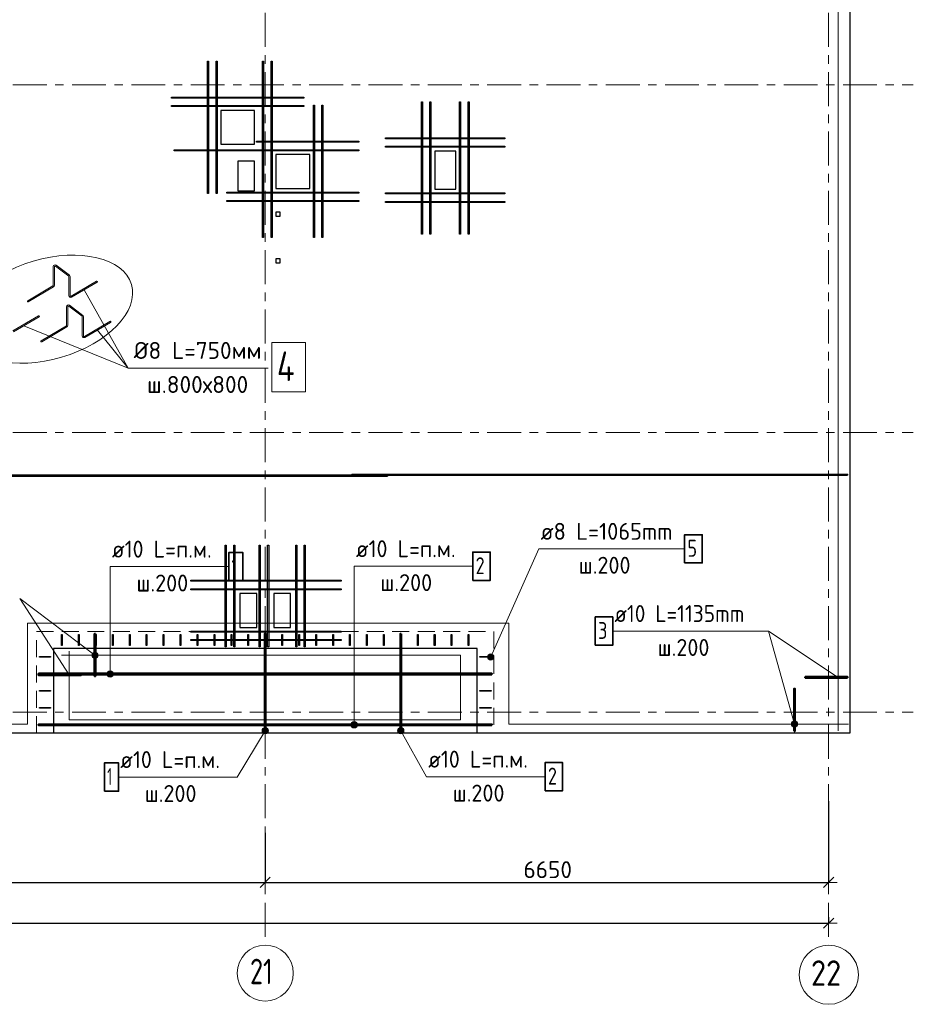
# Model space of a CAD drawing. Header units: metres. Extents: x -38 to 88, y -15 to 19.
# Tile 14 of 41: x 52 to 63, y -3 to 8. Entities that reach past the tile are written whole.
import ezdxf

# ---------------------------------------------------------------- set-up
doc = ezdxf.new("R2010")
doc.units = ezdxf.units.M
doc.header["$PDMODE"] = 65
for name, pattern in [('______11', [0.5, 0.4, -0.05, 0, -0.05]), ('______2', [0.27, 0.2, -0.07]), ('______5', [1.1, 0.8, -0.1, 0.1, -0.1])]:
    doc.linetypes.add(name, pattern=pattern)
for name, color, linetype, lineweight in [('XR$2$Осевая линия (1)', 7, '______5', 13), ('XR$2$Размерная линия (1)', 7, 'Continuous', 13), ('XR$3$Арм. стержнями верхней зоны', 180, 'Continuous', 35), ('XR$3$Арм. стержнями нижней зоны', 180, 'Continuous', 35), ('XR$3$Арм.стержн. Арматура края', 96, 'Continuous', 35), ('XR$3$Арм.стержн. Доп. арматура', 180, 'Continuous', 35), ('XR$3$Арм.стержн. Хомут', 240, 'Continuous', 35), ('XR$3$ВК__отв в полу 1-2 эт', 220, 'Continuous', 25), ('XR$3$Перекрытие (1)', 7, 'Continuous', 35), ('XR$3$Перекрытие (2)', 7, 'Continuous', 35), ('XR$3$Текст_ примечание', 7, 'Continuous', 13)]:
    doc.layers.add(name, color=color, linetype=linetype, lineweight=lineweight)
doc.styles.add('ISOCPEUR', font='txt')
doc.dimstyles.new('DIMSTYLE_3', dxfattribs={"dimtxt": 0.2, "dimasz": 0.2, "dimexe": 0, "dimexo": 0, "dimgap": 0.1, "dimtad": 2, "dimdec": 0, "dimlfac": 1000, "dimrnd": 5, "dimzin": 12, "dimdsep": 46, "dimtxsty": 'ISOCPEUR', "dimblk1": 'ALL_ML_STRICH', "dimblk2": 'ALL_ML_STRICH', "dimsah": 1, "dimcen": 0, "dimclrd": 7, "dimclre": 256, "dimclrt": 7, "dimadec": 0, "dimazin": 0, "dimtfac": 1, "dimtdec": 0, "dimtix": 1, "dimtmove": 2, "dimatfit": 3, "dimfxl": 0, "dimtzin": 0, "dimlwd": 0, "dimlwe": -3, "dimarcsym": 0})

# ---------------------------------------------------------------- blocks, each defined once
blk = doc.blocks.new('ALL_ML_STRICH')
at = {"color": 0, "linetype": 'ByBlock', "lineweight": -2}
for p, q in [((-1, 0), (0.5, 0)), ((-0.3, -0.3), (0.3, 0.3)), ((0, -0.5), (0, 0.5))]:
    blk.add_line(p, q, dxfattribs=at)
blk = doc.blocks.new('*D16')
at = {"layer": 'DEFPOINTS', "color": 7, "linetype": 'Continuous', "lineweight": 13, "transparency": 33554687}
for p in [(54.95, -1.403), (48.15, -1.606), (48.15, -2.009)]:
    blk.add_point(p, dxfattribs=at)
at = {"layer": 'XR$2$Размерная линия (1)', "color": 9, "linetype": 'Continuous', "lineweight": -2, "true_color": 0xc7c7c7, "transparency": 33554687}
for p, q in [((54.95, -1.423), (54.95, -2.009)), ((48.15, -1.626), (48.15, -2.009))]:
    blk.add_line(p, q, dxfattribs=at)
at = {"layer": 'XR$2$Размерная линия (1)', "color": 7, "linetype": 'Continuous', "lineweight": -2, "transparency": 33554687}
blk.add_line((48.15, -2.009), (54.95, -2.009), dxfattribs=at)
at = {"layer": 'XR$2$Размерная линия (1)', "color": 7, "linetype": 'Continuous', "lineweight": 13, "transparency": 33554687, "xscale": 0.2, "yscale": 0.2, "zscale": 0.2, "rotation": 180}
blk.add_blockref('ALL_ML_STRICH', (48.15, -2.009), dxfattribs=at)
at = {"layer": 'XR$2$Размерная линия (1)', "color": 7, "linetype": 'Continuous', "lineweight": 13, "transparency": 33554687, "xscale": 0.2, "yscale": 0.2, "zscale": 0.2}
blk.add_blockref('ALL_ML_STRICH', (54.95, -2.009), dxfattribs=at)
at = {"layer": 'XR$2$Размерная линия (1)', "color": 7, "linetype": 'Continuous', "lineweight": 13, "transparency": 33554687, "insert": (51.56, -1.859), "char_height": 0.2, "width": 0.8, "attachment_point": 5, "style": 'ISOCPEUR'}
blk.add_mtext('\\A1;{6800}', dxfattribs=at)
blk = doc.blocks.new('*D17')
at = {"layer": 'DEFPOINTS', "color": 7, "linetype": 'Continuous', "lineweight": 13, "transparency": 33554687}
for p in [(61.6, -1.033), (54.95, -1.403), (54.95, -2.009)]:
    blk.add_point(p, dxfattribs=at)
at = {"layer": 'XR$2$Размерная линия (1)', "color": 9, "linetype": 'Continuous', "lineweight": -2, "true_color": 0xc7c7c7, "transparency": 33554687}
for p, q in [((61.6, -1.053), (61.6, -2.009)), ((54.95, -1.423), (54.95, -2.009))]:
    blk.add_line(p, q, dxfattribs=at)
at = {"layer": 'XR$2$Размерная линия (1)', "color": 7, "linetype": 'Continuous', "lineweight": -2, "transparency": 33554687}
blk.add_line((54.95, -2.009), (61.6, -2.009), dxfattribs=at)
at = {"layer": 'XR$2$Размерная линия (1)', "color": 7, "linetype": 'Continuous', "lineweight": 13, "transparency": 33554687, "xscale": 0.2, "yscale": 0.2, "zscale": 0.2, "rotation": 180}
blk.add_blockref('ALL_ML_STRICH', (54.95, -2.009), dxfattribs=at)
at = {"layer": 'XR$2$Размерная линия (1)', "color": 7, "linetype": 'Continuous', "lineweight": 13, "transparency": 33554687, "xscale": 0.2, "yscale": 0.2, "zscale": 0.2}
blk.add_blockref('ALL_ML_STRICH', (61.6, -2.009), dxfattribs=at)
at = {"layer": 'XR$2$Размерная линия (1)', "color": 7, "linetype": 'Continuous', "lineweight": 13, "transparency": 33554687, "insert": (58.285, -1.859), "char_height": 0.2, "width": 0.8, "attachment_point": 5, "style": 'ISOCPEUR'}
blk.add_mtext('\\A1;{6650}', dxfattribs=at)
blk = doc.blocks.new('*D18')
at = {"layer": 'DEFPOINTS', "color": 7, "linetype": 'Continuous', "lineweight": 13, "transparency": 33554687}
for p in [(0.5, -2.363), (61.6, -2.4), (0.5, -2.49)]:
    blk.add_point(p, dxfattribs=at)
at = {"layer": 'XR$2$Размерная линия (1)', "color": 9, "linetype": 'Continuous', "lineweight": -2, "true_color": 0xc7c7c7, "transparency": 33554687}
for p, q in [((0.5, -2.383), (0.5, -2.49)), ((61.6, -2.42), (61.6, -2.49))]:
    blk.add_line(p, q, dxfattribs=at)
at = {"layer": 'XR$2$Размерная линия (1)', "color": 7, "linetype": 'Continuous', "lineweight": -2, "transparency": 33554687}
blk.add_line((0.5, -2.49), (61.6, -2.49), dxfattribs=at)
at = {"layer": 'XR$2$Размерная линия (1)', "color": 7, "linetype": 'Continuous', "lineweight": 13, "transparency": 33554687, "xscale": 0.2, "yscale": 0.2, "zscale": 0.2, "rotation": 180}
blk.add_blockref('ALL_ML_STRICH', (0.5, -2.49), dxfattribs=at)
at = {"layer": 'XR$2$Размерная линия (1)', "color": 7, "linetype": 'Continuous', "lineweight": 13, "transparency": 33554687, "xscale": 0.2, "yscale": 0.2, "zscale": 0.2}
blk.add_blockref('ALL_ML_STRICH', (61.6, -2.49), dxfattribs=at)
at = {"layer": 'XR$2$Размерная линия (1)', "color": 7, "linetype": 'Continuous', "lineweight": 13, "transparency": 33554687, "insert": (31.1, -2.34), "char_height": 0.2, "width": 1, "attachment_point": 5, "style": 'ISOCPEUR'}
blk.add_mtext('\\A1;{61100}', dxfattribs=at)

msp = doc.modelspace()

# ---------------------------------------------------------------- hatches: boundary and pattern name
at = {"layer": 'XR$3$Арм. стержнями верхней зоны', "linetype": 'Continuous', "lineweight": 13, "transparency": 33554687}
for points in [[(55.9807, -0.1178), (56.0182, -0.1178), (55.9995, -0.1125)], [(56.0317, -0.1313), (55.9672, -0.1313), (55.962, -0.15)], [(56.0317, -0.1313), (55.962, -0.15), (56.037, -0.15)], [(56.037, -0.15), (55.962, -0.15), (55.9672, -0.1688)], [(56.0182, -0.1178), (55.9807, -0.1178), (55.9672, -0.1313)], [(56.0182, -0.1178), (55.9672, -0.1313), (56.0317, -0.1313)], [(56.037, -0.15), (55.9672, -0.1688), (56.0317, -0.1688)], [(56.0317, -0.1688), (55.9672, -0.1688), (55.9807, -0.1822)], [(56.0317, -0.1688), (55.9807, -0.1822), (56.0182, -0.1822)], [(56.0182, -0.1822), (55.9807, -0.1822), (55.9995, -0.1875)], [(56.5127, -0.2194), (56.569, -0.1879), (56.5507, -0.1827)], [(56.5127, -0.2194), (56.5507, -0.1827), (56.5179, -0.201)], [(56.5173, -0.2383), (56.569, -0.1879), (56.5127, -0.2194)], [(56.5173, -0.2383), (56.5828, -0.2017), (56.569, -0.1879)], [(56.531, -0.2521), (56.5828, -0.2017), (56.5173, -0.2383)], [(56.5179, -0.201), (56.5507, -0.1827), (56.5317, -0.1873)], [(56.531, -0.2521), (56.5873, -0.2206), (56.5828, -0.2017)], [(56.5494, -0.2573), (56.5873, -0.2206), (56.531, -0.2521)], [(56.5494, -0.2573), (56.5821, -0.239), (56.5873, -0.2206)], [(56.5821, -0.239), (56.5494, -0.2573), (56.5683, -0.2527)]]:
    msp.add_hatch(color=7, dxfattribs=at).paths.add_polyline_path(points)
at = {"layer": 'XR$3$Арм. стержнями нижней зоны', "linetype": 'Continuous', "lineweight": 13, "transparency": 33554687}
for points in [[(53.1522, 0.4687), (53.0877, 0.4687), (53.0825, 0.45)], [(53.1522, 0.4687), (53.0825, 0.45), (53.1575, 0.45)], [(53.1387, 0.4822), (53.1012, 0.4822), (53.0877, 0.4687)], [(53.1387, 0.4822), (53.0877, 0.4687), (53.1522, 0.4687)], [(53.1012, 0.4822), (53.1387, 0.4822), (53.12, 0.4875)], [(53.1575, 0.45), (53.0825, 0.45), (53.0877, 0.4312)], [(53.1575, 0.45), (53.0877, 0.4312), (53.1522, 0.4312)], [(53.1522, 0.4312), (53.0877, 0.4312), (53.1012, 0.4178)], [(53.1522, 0.4312), (53.1012, 0.4178), (53.1387, 0.4178)], [(53.1387, 0.4178), (53.1012, 0.4178), (53.12, 0.4125)], [(54.9127, -0.2193), (54.9821, -0.2395), (54.918, -0.2005)], [(54.9173, -0.2378), (54.9679, -0.2528), (54.9127, -0.2193)], [(54.9127, -0.2193), (54.9679, -0.2528), (54.9821, -0.2395)], [(54.918, -0.2005), (54.9873, -0.2207), (54.9322, -0.1872)], [(54.918, -0.2005), (54.9821, -0.2395), (54.9873, -0.2207)], [(54.9322, -0.1872), (54.9828, -0.2022), (54.9507, -0.1827)], [(54.9322, -0.1872), (54.9873, -0.2207), (54.9828, -0.2022)], [(54.9507, -0.1827), (54.9828, -0.2022), (54.9695, -0.1879)], [(54.9493, -0.2573), (54.9173, -0.2378), (54.9306, -0.2521)], [(54.9173, -0.2378), (54.9493, -0.2573), (54.9679, -0.2528)]]:
    msp.add_hatch(color=7, dxfattribs=at).paths.add_polyline_path(points)
at = {"layer": 'XR$3$Арм.стержн. Арматура края', "linetype": 'Continuous', "lineweight": 13, "transparency": 33554687}
for points in [[(52.903, 0.6745), (52.9255, 0.7045), (52.9101, 0.6927)], [(52.9255, 0.7045), (52.903, 0.6745), (52.9057, 0.6556)], [(52.9255, 0.7045), (52.9057, 0.6556), (52.9444, 0.7072)], [(52.9444, 0.7072), (52.9057, 0.6556), (52.9175, 0.6402)], [(52.9444, 0.7072), (52.9175, 0.6402), (52.9626, 0.7001)], [(52.9626, 0.7001), (52.9175, 0.6402), (52.9356, 0.6331)], [(52.9626, 0.7001), (52.9356, 0.6331), (52.9744, 0.6846)], [(52.9744, 0.6846), (52.9356, 0.6331), (52.9545, 0.6358)], [(52.9744, 0.6846), (52.9545, 0.6358), (52.9771, 0.6657)], [(52.9771, 0.6657), (52.9545, 0.6358), (52.97, 0.6476)], [(61.2069, -0.1049), (61.1708, -0.115), (61.1614, -0.1316)], [(61.2069, -0.1049), (61.1614, -0.1316), (61.2235, -0.1143)], [(61.2235, -0.1143), (61.1614, -0.1316), (61.1614, -0.1511)], [(61.2235, -0.1143), (61.1614, -0.1511), (61.2336, -0.131)], [(61.1708, -0.115), (61.2069, -0.1049), (61.1874, -0.1049)], [(61.2336, -0.131), (61.1614, -0.1511), (61.1715, -0.1677)], [(61.2336, -0.131), (61.1715, -0.1677), (61.2336, -0.1504)], [(61.2336, -0.1504), (61.1715, -0.1677), (61.1881, -0.1771)], [(61.2336, -0.1504), (61.1881, -0.1771), (61.2242, -0.1671)], [(61.2242, -0.1671), (61.1881, -0.1771), (61.2076, -0.1772)]]:
    msp.add_hatch(color=7, dxfattribs=at).paths.add_polyline_path(points)
at = {"layer": 'XR$3$Арм.стержн. Хомут', "linetype": 'Continuous', "lineweight": 13, "transparency": 33554687}
for points in [[(57.6462, 0.635), (57.5778, 0.6655), (57.5749, 0.6463)], [(57.6462, 0.635), (57.5749, 0.6463), (57.6338, 0.62)], [(57.6338, 0.62), (57.5749, 0.6463), (57.5817, 0.6284)], [(57.6491, 0.6543), (57.5902, 0.6805), (57.5778, 0.6655)], [(57.6491, 0.6543), (57.5778, 0.6655), (57.6462, 0.635)], [(57.6338, 0.62), (57.5817, 0.6284), (57.616, 0.6132)], [(57.616, 0.6132), (57.5817, 0.6284), (57.5967, 0.616)], [(57.6423, 0.6721), (57.608, 0.6874), (57.5902, 0.6805)], [(57.6423, 0.6721), (57.5902, 0.6805), (57.6491, 0.6543)], [(57.608, 0.6874), (57.6423, 0.6721), (57.6273, 0.6845)]]:
    msp.add_hatch(color=7, dxfattribs=at).paths.add_polyline_path(points)

# ---------------------------------------------------------------- linework, layer by layer
at = {"layer": 'XR$2$Осевая линия (1)', "color": 253, "linetype": '______11', "lineweight": 13, "true_color": 0xa0a0a0, "transparency": 33554687}
for p, q in [((61.6, -2.65), (61.6, 18.35)), ((54.95, -2.65), (54.95, 8.98)), ((-2.63, 7.4), (62.6, 7.4)), ((-2.63, 3.3), (62.6, 3.3)), ((-2.63, 0), (62.6, 0))]:
    msp.add_line(p, q, dxfattribs=at)
at = {"layer": 'XR$2$Осевая линия (1)', "color": 7, "linetype": 'Continuous', "lineweight": 13, "transparency": 33554687}
for centre, radius in [((54.9504, -3.0799), 0.3304), ((61.6018, -3.0988), 0.3493)]:
    msp.add_circle(centre, radius, dxfattribs=at)
at = {"layer": 'XR$3$Арм. стержнями верхней зоны', "color": 7, "linetype": 'Continuous', "lineweight": 13, "transparency": 33554687}
for p, q in [((55.9995, 1.7211), (57.3995, 1.7211)), ((55.9995, 1.7211), (55.9995, -0.15)), ((55.9995, -0.1125), (55.9995, -0.1125)), ((55.962, -0.15), (55.962, -0.15)), ((55.9995, -0.1875), (55.9995, -0.1875)), ((56.037, -0.15), (56.037, -0.15)), ((56.5317, -0.1873), (56.5317, -0.1873)), ((56.8531, -0.7624), (56.55, -0.22)), ((56.5828, -0.2017), (56.5828, -0.2017)), ((56.5173, -0.2383), (56.5173, -0.2383)), ((56.5683, -0.2527), (56.5683, -0.2527)), ((56.8531, -0.7624), (58.2531, -0.7624))]:
    msp.add_line(p, q, dxfattribs=at)
at = {"layer": 'XR$3$Арм. стержнями верхней зоны', "color": 4, "linetype": 'Continuous', "lineweight": 35, "transparency": 33554687}
for points in [[(56.395, 2.785), (44.695, 2.785), (44.695, 2.795), (56.395, 2.795), (56.395, 2.785)], [(61.825, 2.795), (55.975, 2.795), (55.975, 2.805), (61.825, 2.805), (61.825, 2.795)]]:
    msp.add_lwpolyline(points, dxfattribs=at)
at = {"layer": 'XR$3$Арм. стержнями верхней зоны', "color": 7, "linetype": 'Continuous', "lineweight": 35, "transparency": 33554687}
for points in [[(57.3995, 1.5544), (57.6062, 1.5544), (57.6062, 1.8877), (57.3995, 1.8877), (57.3995, 1.5544)], [(58.2531, -0.9291), (58.4598, -0.9291), (58.4598, -0.5958), (58.2531, -0.5958), (58.2531, -0.9291)]]:
    msp.add_lwpolyline(points, dxfattribs=at)
at = {"layer": 'XR$3$Арм. стержнями верхней зоны', "color": 4, "linetype": 'Continuous', "lineweight": 50, "transparency": 33554687}
for points in [[(56.555, 0.925), (56.555, -0.225), (56.545, -0.225), (56.545, 0.925), (56.555, 0.925)], [(57.625, -0.155), (52.275, -0.155), (52.275, -0.145), (57.625, -0.145), (57.625, -0.155)]]:
    msp.add_lwpolyline(points, dxfattribs=at)
at = {"layer": 'XR$3$Арм. стержнями верхней зоны', "color": 7, "linetype": 'Continuous', "lineweight": 13, "transparency": 33554687}
for centre in [(55.9995, -0.15), (56.55, -0.22)]:
    msp.add_circle(centre, 0.0375, dxfattribs=at)
at = {"layer": 'XR$3$Арм. стержнями нижней зоны', "color": 7, "linetype": 'Continuous', "lineweight": 13, "transparency": 33554687}
for p, q in [((53.12, 1.7162), (54.52, 1.7162)), ((53.12, 1.7162), (53.12, 0.45)), ((53.12, 0.4875), (53.12, 0.4875)), ((53.0825, 0.45), (53.0825, 0.45)), ((53.12, 0.4125), (53.12, 0.4125)), ((53.1575, 0.45), (53.1575, 0.45)), ((54.6179, -0.7672), (54.95, -0.22)), ((54.918, -0.2005), (54.918, -0.2005)), ((54.9695, -0.1879), (54.9695, -0.1879)), ((54.9306, -0.2521), (54.9306, -0.2521)), ((54.9821, -0.2395), (54.9821, -0.2395)), ((53.2179, -0.7672), (54.6179, -0.7672))]:
    msp.add_line(p, q, dxfattribs=at)
at = {"layer": 'XR$3$Арм. стержнями нижней зоны', "color": 7, "linetype": 'Continuous', "lineweight": 35, "transparency": 33554687}
for points in [[(54.52, 1.5495), (54.6866, 1.5495), (54.6866, 1.8829), (54.52, 1.8829), (54.52, 1.5495)], [(53.0512, -0.9338), (53.2179, -0.9338), (53.2179, -0.6005), (53.0512, -0.6005), (53.0512, -0.9338)]]:
    msp.add_lwpolyline(points, dxfattribs=at)
at = {"layer": 'XR$3$Арм. стержнями нижней зоны', "color": 4, "linetype": 'Continuous', "lineweight": 50, "transparency": 33554687}
for points in [[(54.945, -0.225), (54.945, 0.925), (54.955, 0.925), (54.955, -0.225), (54.945, -0.225)], [(57.625, 0.445), (52.275, 0.445), (52.275, 0.455), (57.625, 0.455), (57.625, 0.445)]]:
    msp.add_lwpolyline(points, dxfattribs=at)
at = {"layer": 'XR$3$Арм. стержнями нижней зоны', "color": 7, "linetype": 'Continuous', "lineweight": 13, "transparency": 33554687}
for centre in [(53.12, 0.45), (54.95, -0.22)]:
    msp.add_circle(centre, 0.0375, dxfattribs=at)
at = {"layer": 'XR$3$Арм.стержн. Арматура края', "color": 7, "linetype": 'Continuous', "lineweight": 13, "transparency": 33554687}
for p, q in [((52.0514, 1.3384), (52.94, 0.6701)), ((59.0523, 0.9558), (60.8923, 0.9558)), ((60.8923, 0.9558), (61.1975, -0.141)), ((52.9626, 0.7001), (52.9626, 0.7001)), ((52.9101, 0.6927), (52.9101, 0.6927)), ((52.9175, 0.6402), (52.9175, 0.6402)), ((52.97, 0.6476), (52.97, 0.6476)), ((61.1874, -0.1049), (61.1874, -0.1049)), ((61.1614, -0.1511), (61.1614, -0.1511)), ((61.2076, -0.1772), (61.2076, -0.1772)), ((61.2336, -0.131), (61.2336, -0.131))]:
    msp.add_line(p, q, dxfattribs=at)
at = {"layer": 'XR$3$Арм.стержн. Арматура края', "color": 7, "linetype": 'Continuous', "lineweight": 35, "transparency": 33554687}
msp.add_lwpolyline([(58.8456, 0.7891), (59.0523, 0.7891), (59.0523, 1.1225), (58.8456, 1.1225), (58.8456, 0.7891)], dxfattribs=at)
at = {"layer": 'XR$3$Арм.стержн. Арматура края', "color": 4, "linetype": 'Continuous', "lineweight": 50, "transparency": 33554687}
for points in [[(52.945, 0.925), (52.945, 0.425), (52.935, 0.425), (52.935, 0.925), (52.945, 0.925)], [(52.275, 0.445), (52.775, 0.445), (52.775, 0.435), (52.275, 0.435), (52.275, 0.445)], [(61.825, 0.405), (61.325, 0.405), (61.325, 0.415), (61.825, 0.415), (61.825, 0.405)], [(61.1925, -0.225), (61.1925, 0.275), (61.2025, 0.275), (61.2025, -0.225), (61.1925, -0.225)]]:
    msp.add_lwpolyline(points, dxfattribs=at)
at = {"layer": 'XR$3$Арм.стержн. Арматура края', "color": 7, "linetype": 'Continuous', "lineweight": 13, "transparency": 33554687}
for centre in [(52.94, 0.6701), (61.1975, -0.141)]:
    msp.add_circle(centre, 0.0375, dxfattribs=at)
at = {"layer": 'XR$3$Арм.стержн. Доп. арматура', "color": 34, "linetype": 'Continuous', "lineweight": 25, "transparency": 33554687}
for points in [[(54.269, 6.12), (54.269, 7.68), (54.281, 7.68), (54.281, 6.12), (54.269, 6.12)], [(54.269, 6.12), (54.269, 7.68), (54.281, 7.68), (54.281, 6.12), (54.269, 6.12)], [(54.369, 6.12), (54.369, 7.68), (54.381, 7.68), (54.381, 6.12), (54.369, 6.12)], [(54.369, 6.12), (54.369, 7.68), (54.381, 7.68), (54.381, 6.12), (54.369, 6.12)], [(54.919, 5.6), (54.919, 7.68), (54.931, 7.68), (54.931, 5.6), (54.919, 5.6)], [(54.919, 5.6), (54.919, 7.68), (54.931, 7.68), (54.931, 5.6), (54.919, 5.6)], [(55.019, 5.6), (55.019, 7.68), (55.031, 7.68), (55.031, 5.6), (55.019, 5.6)], [(55.019, 5.6), (55.019, 7.68), (55.031, 7.68), (55.031, 5.6), (55.019, 5.6)], [(55.405, 7.244), (53.845, 7.244), (53.845, 7.256), (55.405, 7.256), (55.405, 7.244)], [(55.405, 7.244), (53.845, 7.244), (53.845, 7.256), (55.405, 7.256), (55.405, 7.244)], [(55.405, 7.144), (53.845, 7.144), (53.845, 7.156), (55.405, 7.156), (55.405, 7.144)], [(55.405, 7.144), (53.845, 7.144), (53.845, 7.156), (55.405, 7.156), (55.405, 7.144)], [(55.519, 5.6), (55.519, 7.16), (55.531, 7.16), (55.531, 5.6), (55.519, 5.6)], [(55.519, 5.6), (55.519, 7.16), (55.531, 7.16), (55.531, 5.6), (55.519, 5.6)], [(55.619, 5.6), (55.619, 7.16), (55.631, 7.16), (55.631, 5.6), (55.619, 5.6)], [(55.619, 5.6), (55.619, 7.16), (55.631, 7.16), (55.631, 5.6), (55.619, 5.6)], [(56.794, 5.64), (56.794, 7.2), (56.806, 7.2), (56.806, 5.64), (56.794, 5.64)], [(56.794, 5.64), (56.794, 7.2), (56.806, 7.2), (56.806, 5.64), (56.794, 5.64)], [(56.894, 5.64), (56.894, 7.2), (56.906, 7.2), (56.906, 5.64), (56.894, 5.64)], [(56.894, 5.64), (56.894, 7.2), (56.906, 7.2), (56.906, 5.64), (56.894, 5.64)], [(57.244, 5.64), (57.244, 7.2), (57.256, 7.2), (57.256, 5.64), (57.244, 5.64)], [(57.244, 5.64), (57.244, 7.2), (57.256, 7.2), (57.256, 5.64), (57.244, 5.64)], [(57.344, 5.64), (57.344, 7.2), (57.356, 7.2), (57.356, 5.64), (57.344, 5.64)], [(57.344, 5.64), (57.344, 7.2), (57.356, 7.2), (57.356, 5.64), (57.344, 5.64)], [(57.78, 6.764), (56.37, 6.764), (56.37, 6.776), (57.78, 6.776), (57.78, 6.764)], [(57.78, 6.764), (56.37, 6.764), (56.37, 6.776), (57.78, 6.776), (57.78, 6.764)], [(56.055, 6.624), (53.875, 6.624), (53.875, 6.636), (56.055, 6.636), (56.055, 6.624)], [(56.055, 6.624), (53.875, 6.624), (53.875, 6.636), (56.055, 6.636), (56.055, 6.624)], [(56.055, 6.724), (54.845, 6.724), (54.845, 6.736), (56.055, 6.736), (56.055, 6.724)], [(56.055, 6.724), (54.845, 6.724), (54.845, 6.736), (56.055, 6.736), (56.055, 6.724)], [(57.78, 6.664), (56.37, 6.664), (56.37, 6.676), (57.78, 6.676), (57.78, 6.664)], [(57.78, 6.664), (56.37, 6.664), (56.37, 6.676), (57.78, 6.676), (57.78, 6.664)], [(56.055, 6.124), (54.495, 6.124), (54.495, 6.136), (56.055, 6.136), (56.055, 6.124)], [(56.055, 6.124), (54.495, 6.124), (54.495, 6.136), (56.055, 6.136), (56.055, 6.124)], [(57.78, 6.114), (56.37, 6.114), (56.37, 6.126), (57.78, 6.126), (57.78, 6.114)], [(57.78, 6.114), (56.37, 6.114), (56.37, 6.126), (57.78, 6.126), (57.78, 6.114)], [(56.055, 6.024), (54.495, 6.024), (54.495, 6.036), (56.055, 6.036), (56.055, 6.024)], [(56.055, 6.024), (54.495, 6.024), (54.495, 6.036), (56.055, 6.036), (56.055, 6.024)], [(57.78, 6.014), (56.37, 6.014), (56.37, 6.026), (57.78, 6.026), (57.78, 6.014)], [(57.78, 6.014), (56.37, 6.014), (56.37, 6.026), (57.78, 6.026), (57.78, 6.014)], [(54.4906, 1.97), (54.4906, 0.77), (54.4786, 0.77), (54.4786, 1.97), (54.4906, 1.97)], [(54.4906, 1.97), (54.4906, 0.77), (54.4786, 0.77), (54.4786, 1.97), (54.4906, 1.97)], [(54.5906, 1.97), (54.5906, 0.77), (54.5786, 0.77), (54.5786, 1.97), (54.5906, 1.97)], [(54.5906, 1.97), (54.5906, 0.77), (54.5786, 0.77), (54.5786, 1.97), (54.5906, 1.97)], [(54.8906, 1.97), (54.8906, 0.77), (54.8786, 0.77), (54.8786, 1.97), (54.8906, 1.97)], [(54.8906, 1.97), (54.8906, 0.77), (54.8786, 0.77), (54.8786, 1.97), (54.8906, 1.97)], [(54.9906, 1.97), (54.9906, 0.77), (54.9786, 0.77), (54.9786, 1.97), (54.9906, 1.97)], [(54.9906, 1.97), (54.9906, 0.77), (54.9786, 0.77), (54.9786, 1.97), (54.9906, 1.97)], [(55.3214, 1.97), (55.3214, 0.77), (55.3094, 0.77), (55.3094, 1.97), (55.3214, 1.97)], [(55.3214, 1.97), (55.3214, 0.77), (55.3094, 0.77), (55.3094, 1.97), (55.3214, 1.97)], [(55.4214, 1.97), (55.4214, 0.77), (55.4094, 0.77), (55.4094, 1.97), (55.4214, 1.97)], [(55.4214, 1.97), (55.4214, 0.77), (55.4094, 0.77), (55.4094, 1.97), (55.4214, 1.97)], [(55.8454, 1.544), (54.07, 1.544), (54.07, 1.556), (55.8454, 1.556), (55.8454, 1.544)], [(55.8454, 1.544), (54.07, 1.544), (54.07, 1.556), (55.8454, 1.556), (55.8454, 1.544)], [(55.8454, 1.444), (54.07, 1.444), (54.07, 1.456), (55.8454, 1.456), (55.8454, 1.444)], [(55.8454, 1.444), (54.07, 1.444), (54.07, 1.456), (55.8454, 1.456), (55.8454, 1.444)], [(55.8454, 0.944), (54.07, 0.944), (54.07, 0.956), (55.8454, 0.956), (55.8454, 0.944)], [(55.8454, 0.944), (54.07, 0.944), (54.07, 0.956), (55.8454, 0.956), (55.8454, 0.944)], [(55.8454, 0.844), (54.07, 0.844), (54.07, 0.856), (55.8454, 0.856), (55.8454, 0.844)], [(55.8454, 0.844), (54.07, 0.844), (54.07, 0.856), (55.8454, 0.856), (55.8454, 0.844)]]:
    msp.add_lwpolyline(points, dxfattribs=at)
at = {"layer": 'XR$3$Арм.стержн. Хомут', "color": 7, "linetype": 'Continuous', "lineweight": 13, "transparency": 33554687}
for p, q in [((58.1809, 1.926), (57.612, 0.6503)), ((58.1809, 1.926), (59.9009, 1.926)), ((57.5778, 0.6655), (57.5778, 0.6655)), ((57.5967, 0.616), (57.5967, 0.616)), ((57.6273, 0.6845), (57.6273, 0.6845)), ((57.6462, 0.635), (57.6462, 0.635))]:
    msp.add_line(p, q, dxfattribs=at)
at = {"layer": 'XR$3$Арм.стержн. Хомут', "color": 7, "linetype": 'Continuous', "lineweight": 35, "transparency": 33554687}
msp.add_lwpolyline([(59.9009, 1.7594), (60.1076, 1.7594), (60.1076, 2.0927), (59.9009, 2.0927), (59.9009, 1.7594)], dxfattribs=at)
at = {"layer": 'XR$3$Арм.стержн. Хомут', "color": 40, "linetype": 'Continuous', "lineweight": 25, "transparency": 33554687}
for points in [[(52.554, 0.9164), (52.554, 0.7844), (52.546, 0.7844), (52.546, 0.9164), (52.554, 0.9164)], [(52.754, 0.9164), (52.754, 0.7844), (52.746, 0.7844), (52.746, 0.9164), (52.754, 0.9164)], [(52.954, 0.9164), (52.954, 0.7844), (52.946, 0.7844), (52.946, 0.9164), (52.954, 0.9164)], [(53.154, 0.9164), (53.154, 0.7844), (53.146, 0.7844), (53.146, 0.9164), (53.154, 0.9164)], [(53.354, 0.9164), (53.354, 0.7844), (53.346, 0.7844), (53.346, 0.9164), (53.354, 0.9164)], [(53.554, 0.9164), (53.554, 0.7844), (53.546, 0.7844), (53.546, 0.9164), (53.554, 0.9164)], [(53.754, 0.9164), (53.754, 0.7844), (53.746, 0.7844), (53.746, 0.9164), (53.754, 0.9164)], [(53.954, 0.9164), (53.954, 0.7844), (53.946, 0.7844), (53.946, 0.9164), (53.954, 0.9164)], [(54.154, 0.9164), (54.154, 0.7844), (54.146, 0.7844), (54.146, 0.9164), (54.154, 0.9164)], [(54.354, 0.9164), (54.354, 0.7844), (54.346, 0.7844), (54.346, 0.9164), (54.354, 0.9164)], [(54.554, 0.9164), (54.554, 0.7844), (54.546, 0.7844), (54.546, 0.9164), (54.554, 0.9164)], [(54.754, 0.9164), (54.754, 0.7844), (54.746, 0.7844), (54.746, 0.9164), (54.754, 0.9164)], [(54.954, 0.9164), (54.954, 0.7844), (54.946, 0.7844), (54.946, 0.9164), (54.954, 0.9164)], [(55.154, 0.9164), (55.154, 0.7844), (55.146, 0.7844), (55.146, 0.9164), (55.154, 0.9164)], [(55.354, 0.9164), (55.354, 0.7844), (55.346, 0.7844), (55.346, 0.9164), (55.354, 0.9164)], [(55.554, 0.9164), (55.554, 0.7844), (55.546, 0.7844), (55.546, 0.9164), (55.554, 0.9164)], [(55.754, 0.9164), (55.754, 0.7844), (55.746, 0.7844), (55.746, 0.9164), (55.754, 0.9164)], [(55.954, 0.9164), (55.954, 0.7844), (55.946, 0.7844), (55.946, 0.9164), (55.954, 0.9164)], [(56.154, 0.9164), (56.154, 0.7844), (56.146, 0.7844), (56.146, 0.9164), (56.154, 0.9164)], [(56.354, 0.9164), (56.354, 0.7844), (56.346, 0.7844), (56.346, 0.9164), (56.354, 0.9164)], [(56.554, 0.9164), (56.554, 0.7844), (56.546, 0.7844), (56.546, 0.9164), (56.554, 0.9164)], [(56.754, 0.9164), (56.754, 0.7844), (56.746, 0.7844), (56.746, 0.9164), (56.754, 0.9164)], [(56.954, 0.9164), (56.954, 0.7844), (56.946, 0.7844), (56.946, 0.9164), (56.954, 0.9164)], [(57.154, 0.9164), (57.154, 0.7844), (57.146, 0.7844), (57.146, 0.9164), (57.154, 0.9164)], [(57.354, 0.9164), (57.354, 0.7844), (57.346, 0.7844), (57.346, 0.9164), (57.354, 0.9164)], [(52.284, 0.6543), (52.416, 0.6543), (52.416, 0.6463), (52.284, 0.6463), (52.284, 0.6543)], [(57.616, 0.6463), (57.484, 0.6463), (57.484, 0.6543), (57.616, 0.6543), (57.616, 0.6463)], [(52.284, 0.4543), (52.416, 0.4543), (52.416, 0.4463), (52.284, 0.4463), (52.284, 0.4543)], [(57.616, 0.4463), (57.484, 0.4463), (57.484, 0.4543), (57.616, 0.4543), (57.616, 0.4463)], [(52.284, 0.2543), (52.416, 0.2543), (52.416, 0.2463), (52.284, 0.2463), (52.284, 0.2543)], [(57.616, 0.2463), (57.484, 0.2463), (57.484, 0.2543), (57.616, 0.2543), (57.616, 0.2463)], [(52.284, 0.0543), (52.416, 0.0543), (52.416, 0.0463), (52.284, 0.0463), (52.284, 0.0543)], [(57.616, 0.0463), (57.484, 0.0463), (57.484, 0.0543), (57.616, 0.0543), (57.616, 0.0463)], [(52.284, -0.1457), (52.416, -0.1457), (52.416, -0.1537), (52.284, -0.1537), (52.284, -0.1457)], [(57.616, -0.1537), (57.484, -0.1537), (57.484, -0.1457), (57.616, -0.1457), (57.616, -0.1537)]]:
    msp.add_lwpolyline(points, dxfattribs=at)
at = {"layer": 'XR$3$Арм.стержн. Хомут', "color": 7, "linetype": 'Continuous', "lineweight": 13, "transparency": 33554687}
msp.add_circle((57.612, 0.6503), 0.0375, dxfattribs=at)
at = {"layer": 'XR$3$ВК__отв в полу 1-2 эт', "color": 7, "linetype": 'Continuous', "lineweight": 13, "transparency": 33554687}
for p, q in [((52.6357, 0.44), (52.0514, 1.3384)), ((61.7135, 0.41), (60.8923, 0.9558))]:
    msp.add_line(p, q, dxfattribs=at)
for points in [[(61.7135, -0.221), (61.7135, 16.429), (54.3335, 16.429), (54.3335, 15.219), (51.2835, 15.219)], [(61.8335, -0.141), (57.8235, -0.141), (57.8235, 1.049), (52.1435, 1.049), (52.1435, -0.141), (48.3435, -0.141), (48.3435, 1.049), (45.2135, 1.049), (45.2135, -0.131), (41.7535, -0.131)], [(52.5457, 0.6701), (57.2557, 0.6701), (57.2557, -0.0899), (52.6357, -0.0899), (52.6357, 0.7201)]]:
    msp.add_lwpolyline(points, dxfattribs=at)
at = {"layer": 'XR$3$Перекрытие (1)', "color": 7, "linetype": 'Continuous', "lineweight": 25, "transparency": 33554687}
for p, q in [((61.85, 16.65), (61.85, -0.25)), ((54.425, 7.1), (54.425, 6.7)), ((54.825, 7.1), (54.425, 7.1)), ((54.825, 6.7), (54.825, 7.1)), ((54.425, 6.7), (54.825, 6.7)), ((55.075, 6.58), (55.075, 6.18)), ((55.475, 6.58), (55.075, 6.58)), ((55.475, 6.18), (55.475, 6.58)), ((56.95, 6.62), (56.95, 6.17)), ((57.2, 6.62), (56.95, 6.62)), ((57.2, 6.17), (57.2, 6.62)), ((54.625, 6.5), (54.625, 6.15)), ((54.825, 6.5), (54.625, 6.5)), ((54.825, 6.15), (54.825, 6.5)), ((55.075, 6.18), (55.475, 6.18)), ((56.95, 6.17), (57.2, 6.17)), ((54.625, 6.15), (54.825, 6.15)), ((55.075, 5.9), (55.075, 5.85)), ((55.125, 5.9), (55.075, 5.9)), ((55.075, 5.85), (55.125, 5.85)), ((55.125, 5.85), (55.125, 5.9)), ((55.075, 5.35), (55.075, 5.3)), ((55.125, 5.35), (55.075, 5.35)), ((55.125, 5.3), (55.125, 5.35)), ((55.075, 5.3), (55.125, 5.3)), ((54.65, 1.4), (54.65, 1)), ((54.85, 1.4), (54.65, 1.4)), ((54.85, 1), (54.85, 1.4)), ((55.05, 1.4), (55.05, 1)), ((55.25, 1.4), (55.05, 1.4)), ((55.25, 1), (55.25, 1.4)), ((54.65, 1), (54.85, 1)), ((55.05, 1), (55.25, 1)), ((52.45, 0.75), (52.45, -0.25)), ((57.45, 0.75), (52.45, 0.75)), ((57.45, -0.25), (57.45, 0.75)), ((52.45, -0.25), (48.025, -0.25)), ((61.85, -0.25), (57.45, -0.25))]:
    msp.add_line(p, q, dxfattribs=at)
at = {"layer": 'XR$3$Перекрытие (2)', "color": 7, "linetype": '______2', "lineweight": 18, "transparency": 33554687}
for p, q in [((52.25, -0.25), (52.25, 0.95)), ((52.25, 0.95), (57.65, 0.95)), ((57.65, 0.95), (57.65, -0.25))]:
    msp.add_line(p, q, dxfattribs=at)
at = {"layer": 'XR$3$Перекрытие (2)', "color": 7, "linetype": 'Continuous', "lineweight": 25, "transparency": 33554687}
msp.add_line((57.45, -0.25), (52.45, -0.25), dxfattribs=at)
at = {"layer": 'XR$3$Текст_ примечание', "color": 7, "linetype": 'Continuous', "lineweight": 13, "transparency": 33554687}
for p, q in [((52.448, 5.0359), (52.448, 5.2566)), ((52.462, 5.0359), (52.462, 5.2566)), ((52.4732, 5.2622), (52.63, 5.1437)), ((52.4817, 5.2734), (52.6384, 5.1549)), ((52.6328, 4.9127), (52.6328, 5.1381)), ((52.6468, 4.9127), (52.6468, 5.1381)), ((52.1463, 4.8545), (52.4446, 5.0299)), ((52.1534, 4.8425), (52.4517, 5.0178)), ((52.6573, 4.9066), (52.9586, 5.0838)), ((52.6644, 4.8946), (52.9657, 5.0717)), ((53.33, 4.0583), (52.8121, 4.9814)), ((52.6059, 4.5625), (52.6059, 4.7833)), ((52.6199, 4.5625), (52.6199, 4.7833)), ((52.6312, 4.7889), (52.7879, 4.6703)), ((52.6396, 4.8), (52.7963, 4.6815)), ((51.972, 4.4972), (52.2734, 4.6743)), ((51.9791, 4.4851), (52.2805, 4.6622)), ((52.7907, 4.4393), (52.7907, 4.6648)), ((52.8047, 4.4393), (52.8047, 4.6648)), ((53.33, 4.0583), (52.101, 4.5568)), ((52.3042, 4.3812), (52.6025, 4.5565)), ((52.3113, 4.3691), (52.6096, 4.5444)), ((52.8152, 4.4333), (53.1165, 4.6104)), ((52.8223, 4.4212), (53.1236, 4.5983))]:
    msp.add_line(p, q, dxfattribs=at)
for points in [[(54.9832, 4.0583), (53.33, 4.0583), (52.97, 4.508)], [(55.0288, 3.7771), (55.4255, 3.7771), (55.4255, 4.3604), (55.0288, 4.3604), (55.0288, 3.7771)]]:
    msp.add_lwpolyline(points, dxfattribs=at)
for centre, radius, start, end in [((52.469, 5.2566), 0.021, 52.90778, 180), ((52.469, 5.2566), 0.007, 52.90778, 180), ((52.6258, 5.1381), 0.007, 0, 52.90778), ((52.6258, 5.1381), 0.021, 0, 52.90778), ((52.441, 5.0359), 0.007, 300.44704, 0), ((52.441, 5.0359), 0.021, 300.44704, 0), ((52.9622, 5.0777), 0.007, 300.44704, 120.44704), ((52.6538, 4.9127), 0.021, 180, 300.44704), ((52.6538, 4.9127), 0.007, 180, 300.44704), ((52.1498, 4.8485), 0.007, 120.44704, 300.44704), ((52.6269, 4.7833), 0.021, 52.90778, 180), ((52.6269, 4.7833), 0.007, 52.90778, 180), ((52.2769, 4.6683), 0.007, 300.44704, 120.44704), ((52.7837, 4.6648), 0.007, 0, 52.90778), ((52.7837, 4.6648), 0.021, 0, 52.90778), ((52.5989, 4.5625), 0.007, 300.44704, 0), ((52.5989, 4.5625), 0.021, 300.44704, 0), ((53.1201, 4.6044), 0.007, 300.44704, 120.44704), ((52.8117, 4.4393), 0.021, 180, 300.44704), ((52.8117, 4.4393), 0.007, 180, 300.44704), ((52.3077, 4.3751), 0.007, 120.44704, 300.44704)]:
    msp.add_arc(centre, radius, start, end, dxfattribs=at)
msp.add_ellipse((52.3788, 4.7537), major_axis=(0.9918, 0.2925), ratio=0.5719283, dxfattribs=at)

# ---------------------------------------------------------------- texts
at = {"layer": 'XR$2$Осевая линия (1)', "color": 7, "linetype": 'Continuous', "lineweight": 13, "transparency": 33554687, "char_height": 0.3, "attachment_point": 7, "style": 'ISOCPEUR'}
for s, insert, width in [('\\W0.75;21', (54.7704, -3.2104), 0.472281), ('\\W0.87;22', (61.3918, -3.2293), 0.550812)]:
    msp.add_mtext(s, dxfattribs=dict(at, insert=insert, width=width))
at = {"layer": 'XR$3$Арм. стержнями верхней зоны', "color": 7, "linetype": 'Continuous', "lineweight": 25, "transparency": 33554687, "char_height": 0.2, "attachment_point": 7, "style": 'ISOCPEUR'}
for s, insert, width in [('\\W0.94;ø10 L=п.м. ', (56.0195, 1.8277), 1.45377), ('\\W0.78;2', (57.4328, 1.6277), 0.217605), ('\\W0.95;ш.200 ', (56.3095, 1.4277), 0.874664), ('\\W0.94;ø10 L=п.м. ', (56.8731, -0.6558), 1.45377), ('\\W0.78;2', (58.2865, -0.8558), 0.217605), ('\\W0.95;ш.200 ', (57.1631, -1.0558), 0.874664)]:
    msp.add_mtext(s, dxfattribs=dict(at, insert=insert, width=width))
at = {"layer": 'XR$3$Арм. стержнями нижней зоны', "color": 7, "linetype": 'Continuous', "lineweight": 25, "transparency": 33554687, "char_height": 0.2, "attachment_point": 7, "style": 'ISOCPEUR'}
for s, insert, width in [('\\W0.94;ø10 L=п.м. ', (53.14, 1.8229), 1.45377), ('\\W0.56;1', (54.5533, 1.6229), 0.155556), ('\\W0.95;ш.200 ', (53.43, 1.4229), 0.874664), ('\\W0.94;ø10 L=п.м. ', (53.2379, -0.6605), 1.45377), ('\\W0.56;1', (53.0846, -0.8605), 0.155556), ('\\W0.95;ш.200 ', (53.5279, -1.0605), 0.874664)]:
    msp.add_mtext(s, dxfattribs=dict(at, insert=insert, width=width))
at = {"layer": 'XR$3$Арм.стержн. Арматура края', "color": 7, "linetype": 'Continuous', "lineweight": 25, "transparency": 33554687, "char_height": 0.2, "attachment_point": 7, "style": 'ISOCPEUR'}
for s, insert, width in [('\\W0.92;ø10 L=1135mm ', (59.0723, 1.0625), 1.871128), ('\\W0.78;3', (58.8789, 0.8625), 0.217605), ('\\W0.95;ш.200 ', (59.5823, 0.6625), 0.874664)]:
    msp.add_mtext(s, dxfattribs=dict(at, insert=insert, width=width))
at = {"layer": 'XR$3$Арм.стержн. Хомут', "color": 7, "linetype": 'Continuous', "lineweight": 25, "transparency": 33554687, "char_height": 0.2, "attachment_point": 7, "style": 'ISOCPEUR'}
for s, insert, width in [('\\W0.96;ø8 L=1065mm ', (58.2009, 2.0327), 1.814811), ('\\W0.78;5', (59.9342, 1.8327), 0.217605), ('\\W0.95;ш.200 ', (58.6509, 1.6327), 0.874664)]:
    msp.add_mtext(s, dxfattribs=dict(at, insert=insert, width=width))
at = {"layer": 'XR$3$Текст_ примечание', "color": 7, "linetype": 'Continuous', "lineweight": 13, "transparency": 33554687, "insert": (54.152, 4.3673), "char_height": 0.2, "width": 1.5535, "attachment_point": 2, "line_spacing_factor": 1.204819}
msp.add_mtext('\\A1;{\\fISOCPEUR|i0|b0;\\H0.200000;\\W1.000000;\\C7;Ø8 L=750мм}\\P{\\fISOCPEUR|i0|b0;\\H0.200000;\\W1.000000;\\C7;ш.800х800}\\P', dxfattribs=at)
at = {"layer": 'XR$3$Текст_ примечание', "color": 7, "linetype": 'Continuous', "lineweight": 13, "transparency": 33554687, "insert": (55.0872, 3.9054), "char_height": 0.35, "width": 0.419805, "attachment_point": 7, "rotation": 360, "style": 'ISOCPEUR'}
msp.add_mtext('\\W0.80;4', dxfattribs=at)

# ---------------------------------------------------------------- dimensions: what is measured, and where the dimension line sits
at = {"layer": 'XR$2$Размерная линия (1)', "color": 7, "linetype": 'Continuous', "lineweight": 13, "transparency": 33554687}
for base, p1, p2, picture, middle in [((61.6, -2.009), (54.95, -1.4227), (61.6, -1.053), '*D17', (58.285, -1.859)), ((54.95, -2.009), (48.15, -1.6259), (54.95, -1.4227), '*D16', (51.56, -1.859)), ((61.6, -2.4901), (0.5, -2.3833), (61.6, -2.4201), '*D18', (31.1, -2.3401))]:
    dim = msp.add_linear_dim(base=base, p1=p1, p2=p2, dimstyle='DIMSTYLE_3', override={"dimpost": '<>', "dimclrd": 7, "dimclre": 9, "dimclrt": 7, "dimlwd": 0, "dimlwe": 65533}, dxfattribs=at)
    dim.commit()
    dim.dimension.update_dxf_attribs({"geometry": picture, "text_midpoint": middle, "dimtype": 160})

doc.saveas('drawing.dxf')
